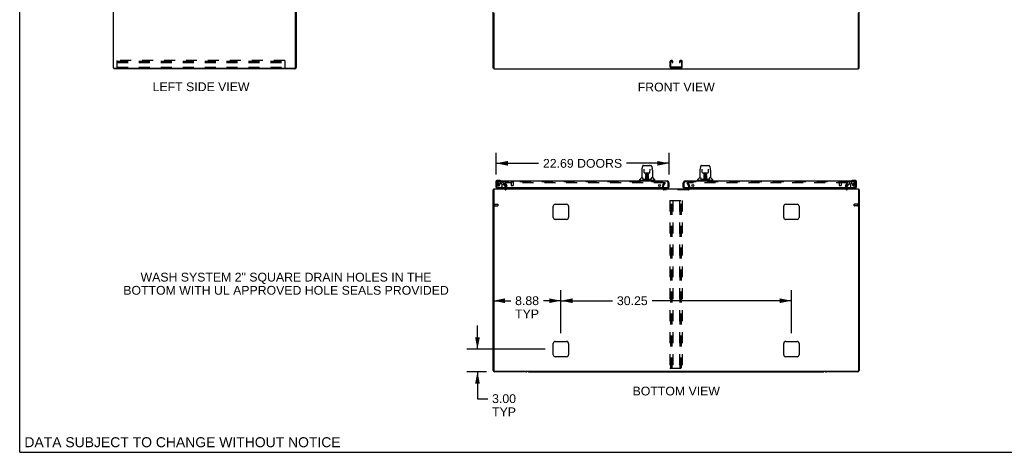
# Model space of a CAD drawing. Header units: inches. Extents: x 0 to 262, y 0 to 169.
# Tile 1 of 33: x 0 to 129, y 0 to 57. Entities that reach past the tile are written whole.
import ezdxf

# ---------------------------------------------------------------- set-up
doc = ezdxf.new("R2010")
doc.units = ezdxf.units.IN
doc.header["$LTSCALE"] = 14.384615
doc.header["$MEASUREMENT"] = 0
doc.linetypes.add('HIDDEN', pattern=[0.2, 0.1, -0.1])
doc.layers.get('0').update_dxf_attribs({"linetype": 'CONTINUOUS'})
for name, color, linetype in [('DEFAULT_2', 8, 'HIDDEN'), ('DIMENSIONS', 7, 'CONTINUOUS'), ('LEFTHAND_DOOR_ASSEMBLY', 7, 'CONTINUOUS'), ('RIGHTHAND_DOOR_ASSEMBLY', 7, 'CONTINUOUS')]:
    doc.layers.add(name, color=color, linetype=linetype)
doc.styles.get("Standard").update_dxf_attribs({"font": 'arial.ttf'})
doc.dimstyles.new('DIMSTYLE_1', dxfattribs={"dimtxt": 1.153846, "dimasz": 1.538462, "dimexe": 0.09, "dimexo": 0.07, "dimgap": 0.0375, "dimtad": 0, "dimtih": 1, "dimtoh": 1, "dimzin": 4, "dimdsep": 46, "dimtxsty": 'Standard', "dimblk": '_FILLED', "dimblk1": '_FILLED', "dimblk2": '_FILLED', "dimcen": 0.09, "dimadec": 3, "dimazin": 1, "dimtfac": 1, "dimtdec": 3, "dimtofl": 0, "dimtmove": 0, "dimatfit": 3, "dimldrblk": '_FILLED', "dimfxl": 0, "dimtolj": 1, "dimtzin": 4, "dimarcsym": 0})

# ---------------------------------------------------------------- blocks, each defined once
blk = doc.blocks.new('_FILLED')
at = {"color": 0, "linetype": 'ByBlock'}
blk.add_solid([(0, 0), (-1, 0.2), (-1, -0.2)], dxfattribs=at)
blk = doc.blocks.new('*D9')
at = {"layer": 'DIMENSIONS', "color": 2, "linetype": 'Continuous'}
for p, q in [((62.53, 36.42), (62.53, 39.27)), ((85.22, 36.42), (85.22, 39.27)), ((62.53, 37.89), (68.11, 37.89)), ((85.22, 37.89), (79.64, 37.89))]:
    blk.add_line(p, q, dxfattribs=at)
at = {"layer": 'DIMENSIONS', "color": 2, "linetype": 'Continuous', "xscale": 1.5384615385, "yscale": 1.5384615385, "zscale": 1.5384615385, "rotation": 180}
blk.add_blockref('_FILLED', (62.53, 37.89), dxfattribs=at)
at = {"layer": 'DIMENSIONS', "color": 2, "linetype": 'Continuous', "xscale": 1.5384615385, "yscale": 1.5384615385, "zscale": 1.5384615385}
blk.add_blockref('_FILLED', (85.22, 37.89), dxfattribs=at)
at = {"layer": 'DIMENSIONS', "color": 2, "linetype": 'Continuous', "insert": (73.87, 38.46), "char_height": 1.1538, "width": 10.3803, "attachment_point": 2, "line_spacing_factor": 0.9}
blk.add_mtext('22.69 DOORS', dxfattribs=at)
blk = doc.blocks.new('*D11')
at = {"layer": 'DIMENSIONS', "color": 2, "linetype": 'Continuous'}
for p, q in [((60.08, 13.53), (60.08, 16.61)), ((68.95, 13.53), (58.69, 13.53)), ((61.27, 10.53), (58.69, 10.53)), ((60.08, 10.53), (60.08, 7.03)), ((60.08, 7.03), (61.42, 7.03))]:
    blk.add_line(p, q, dxfattribs=at)
at = {"layer": 'DIMENSIONS', "color": 2, "linetype": 'Continuous', "xscale": 1.5384615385, "yscale": 1.5384615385, "zscale": 1.5384615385}
for p, rotation in [((60.08, 13.53), 270), ((60.08, 10.53), 90)]:
    blk.add_blockref('_FILLED', p, dxfattribs=dict(at, rotation=rotation))
at = {"layer": 'DIMENSIONS', "color": 2, "linetype": 'Continuous', "insert": (62, 7.61), "char_height": 1.154, "width": 3.1355, "attachment_point": 1, "line_spacing_factor": 0.9}
blk.add_mtext('3.00\\PTYP', dxfattribs=at)
blk = doc.blocks.new('*D12')
at = {"layer": 'DIMENSIONS', "color": 2, "linetype": 'Continuous'}
for p, q in [((71.03, 15.61), (71.03, 21.26)), ((62.15, 19.87), (64.45, 19.87)), ((71.03, 19.87), (68.74, 19.87))]:
    blk.add_line(p, q, dxfattribs=at)
at = {"layer": 'DIMENSIONS', "color": 2, "linetype": 'Continuous', "xscale": 1.5384615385, "yscale": 1.5384615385, "zscale": 1.5384615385, "rotation": 180}
blk.add_blockref('_FILLED', (62.15, 19.87), dxfattribs=at)
at = {"layer": 'DIMENSIONS', "color": 2, "linetype": 'Continuous', "xscale": 1.5384615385, "yscale": 1.5384615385, "zscale": 1.5384615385}
blk.add_blockref('_FILLED', (71.03, 19.87), dxfattribs=at)
at = {"layer": 'DIMENSIONS', "color": 2, "linetype": 'Continuous', "insert": (66.59, 20.45), "char_height": 1.154, "width": 3.1355, "attachment_point": 2, "line_spacing_factor": 0.9}
blk.add_mtext('8.88\\PTYP', dxfattribs=at)
blk = doc.blocks.new('*D13')
at = {"layer": 'DIMENSIONS', "color": 2, "linetype": 'Continuous'}
for p, q in [((71.03, 15.61), (71.03, 21.26)), ((101.28, 15.61), (101.28, 21.26)), ((71.03, 19.87), (77.81, 19.87)), ((101.28, 19.87), (82.99, 19.87))]:
    blk.add_line(p, q, dxfattribs=at)
at = {"layer": 'DIMENSIONS', "color": 2, "linetype": 'Continuous', "xscale": 1.5384615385, "yscale": 1.5384615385, "zscale": 1.5384615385, "rotation": 180}
blk.add_blockref('_FILLED', (71.03, 19.87), dxfattribs=at)
at = {"layer": 'DIMENSIONS', "color": 2, "linetype": 'Continuous', "xscale": 1.5384615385, "yscale": 1.5384615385, "zscale": 1.5384615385}
blk.add_blockref('_FILLED', (101.28, 19.87), dxfattribs=at)
at = {"layer": 'DIMENSIONS', "color": 2, "linetype": 'Continuous', "insert": (80.4, 20.45), "char_height": 1.154, "width": 4.032, "attachment_point": 2, "line_spacing_factor": 0.9}
blk.add_mtext('30.25', dxfattribs=at)

msp = doc.modelspace()

# ---------------------------------------------------------------- linework, layer by layer
at = {"color": 7, "linetype": 'Continuous'}
for p, q in [((0, 0), (0, 169.231)), ((12.351, 50.377), (12.351, 50.273)), ((62.207, 50.377), (62.155, 50.377)), ((110.103, 50.377), (110.155, 50.377)), ((66.844, 10.53), (105.466, 10.53)), ((0, 0), (261.538, 0))]:
    msp.add_line(p, q, dxfattribs=at)
at = {"color": 3, "linetype": 'Continuous'}
for p, q in [((12.299, 50.377), (12.299, 122.169)), ((62.155, 50.377), (62.155, 122.169)), ((110.155, 50.377), (110.155, 122.169)), ((36.195, 50.467), (36.195, 57.691)), ((36.299, 57.69), (36.299, 50.462)), ((62.207, 57.63), (62.207, 50.273)), ((110.103, 50.273), (110.103, 57.63)), ((12.299, 50.377), (36.105, 50.377)), ((36.11, 50.273), (12.351, 50.273)), ((62.207, 50.273), (110.103, 50.273)), ((63.711, 35.098), (63.796, 34.951)), ((63.801, 34.853), (63.801, 34.934)), ((108.509, 34.934), (108.509, 34.853)), ((108.513, 34.951), (108.598, 35.098)), ((62.155, 10.719), (62.155, 34.426)), ((62.207, 34.53), (62.207, 10.642)), ((62.207, 34.53), (110.103, 34.53)), ((63.801, 34.615), (63.801, 34.734)), ((84.509, 34.582), (84.509, 34.734)), ((87.801, 34.582), (87.801, 34.734)), ((108.509, 34.734), (108.509, 34.615)), ((110.103, 34.53), (110.103, 10.642)), ((110.155, 34.426), (110.155, 10.719)), ((70.28, 32.53), (71.78, 32.53)), ((100.53, 32.53), (102.03, 32.53)), ((70.03, 30.78), (70.03, 32.28)), ((72.03, 32.28), (72.03, 30.78)), ((100.28, 30.78), (100.28, 32.28)), ((102.28, 32.28), (102.28, 30.78)), ((71.78, 30.53), (70.28, 30.53)), ((102.03, 30.53), (100.53, 30.53)), ((70.03, 12.78), (70.03, 14.28)), ((70.28, 14.53), (71.78, 14.53)), ((72.03, 14.28), (72.03, 12.78)), ((100.28, 12.78), (100.28, 14.28)), ((100.53, 14.53), (102.03, 14.53)), ((102.28, 14.28), (102.28, 12.78)), ((71.78, 12.53), (70.28, 12.53)), ((102.03, 12.53), (100.53, 12.53)), ((110.043, 10.582), (62.267, 10.582)), ((66.466, 10.53), (62.344, 10.53)), ((109.966, 10.53), (105.844, 10.53))]:
    msp.add_line(p, q, dxfattribs=at)
for points in [[(62.172, 34.443), (62.169, 34.441), (62.166, 34.44), (62.164, 34.439), (62.162, 34.437), (62.16, 34.435), (62.158, 34.434), (62.157, 34.432), (62.156, 34.43), (62.155, 34.429), (62.155, 34.427), (62.155, 34.426)], [(62.195, 34.458), (62.194, 34.456), (62.192, 34.454), (62.189, 34.452), (62.187, 34.451), (62.184, 34.449), (62.181, 34.447), (62.178, 34.446), (62.172, 34.443)], [(110.114, 34.458), (110.116, 34.456), (110.118, 34.454), (110.12, 34.452), (110.123, 34.451), (110.126, 34.449), (110.129, 34.447), (110.132, 34.446)], [(110.132, 34.446), (110.138, 34.443), (110.141, 34.441), (110.143, 34.44), (110.146, 34.439), (110.148, 34.437), (110.15, 34.435), (110.152, 34.434), (110.153, 34.432), (110.154, 34.43), (110.154, 34.429), (110.155, 34.427), (110.155, 34.426)]]:
    msp.add_lwpolyline(points, dxfattribs=at)
for centre, radius, start, end in [((36.105, 50.467), 0.09, 270, 360), ((36.11, 50.462), 0.189, 270, 360), ((63.768, 34.934), 0.033, 0, 30), ((108.542, 34.934), 0.033, 150, 180), ((62.344, 34.341), 0.189, 136.4873, 141.71938), ((63.716, 34.615), 0.085, 270, 360), ((84.559, 34.58), 0.05, 189.97403, 260.02597), ((87.751, 34.58), 0.05, 279.97403, 350.02597), ((108.594, 34.615), 0.085, 180, 270), ((109.966, 34.341), 0.189, 38.28062, 43.5127), ((70.28, 32.28), 0.25, 90, 180), ((71.78, 32.28), 0.25, 0, 90), ((100.53, 32.28), 0.25, 90, 180), ((102.03, 32.28), 0.25, 0, 90), ((70.28, 30.78), 0.25, 180, 270), ((71.78, 30.78), 0.25, 270, 360), ((100.53, 30.78), 0.25, 180, 270), ((102.03, 30.78), 0.25, 270, 360), ((70.28, 14.28), 0.25, 90, 180), ((71.78, 14.28), 0.25, 0, 90), ((100.53, 14.28), 0.25, 90, 180), ((102.03, 14.28), 0.25, 0, 90), ((70.28, 12.78), 0.25, 180, 270), ((71.78, 12.78), 0.25, 270, 360), ((100.53, 12.78), 0.25, 180, 270), ((102.03, 12.78), 0.25, 270, 360), ((62.344, 10.719), 0.189, 180, 270), ((62.267, 10.642), 0.06, 180, 270), ((66.466, 10.719), 0.189, 270, 313.51297), ((105.844, 10.719), 0.189, 226.48703, 270), ((109.966, 10.719), 0.189, 270, 360), ((110.043, 10.642), 0.06, 270, 360)]:
    msp.add_arc(centre, radius, start, end, dxfattribs=at)
at = {"color": 7, "linetype": 'Continuous'}
for centre, radius, start, end in [((36.11, 50.462), 0.085, 270, 360), ((84.559, 34.58), 0.05, 180, 189.97403), ((84.559, 34.58), 0.05, 260.02597, 270), ((87.751, 34.58), 0.05, 270, 279.97403), ((87.751, 34.58), 0.05, 350.02597, 360), ((66.844, 10.719), 0.189, 226.5797, 270), ((105.466, 10.719), 0.189, 270, 313.4203)]:
    msp.add_arc(centre, radius, start, end, dxfattribs=at)
at = {"layer": 'DEFAULT_2', "color": 8, "linetype": 'HIDDEN'}
for p, q in [((34.778, 51.377), (12.778, 51.377)), ((12.778, 50.377), (12.778, 51.377)), ((12.778, 51.273), (34.778, 51.273)), ((12.778, 51.273), (34.778, 51.273)), ((12.778, 51.096), (34.778, 51.096)), ((12.778, 50.481), (34.778, 50.481)), ((34.778, 51.377), (34.778, 50.377)), ((85.342, 51.197), (85.342, 50.557)), ((85.446, 50.571), (85.446, 51.183)), ((85.537, 51.377), (85.522, 51.377)), ((86.773, 50.481), (85.536, 50.481)), ((85.613, 51.183), (85.613, 51.096)), ((85.613, 51.096), (85.717, 51.096)), ((85.717, 51.096), (85.717, 51.197)), ((86.592, 51.197), (86.592, 51.096)), ((86.592, 51.096), (86.696, 51.096)), ((86.696, 51.096), (86.696, 51.183)), ((86.787, 51.377), (86.772, 51.377)), ((86.863, 51.183), (86.863, 50.571)), ((86.967, 50.557), (86.967, 51.197)), ((85.522, 50.377), (86.787, 50.377)), ((63.6, 35.291), (63.69, 35.343)), ((63.711, 35.098), (63.6, 35.291)), ((63.69, 35.343), (63.886, 35.003)), ((63.704, 35.318), (63.886, 35.003)), ((84.686, 35.343), (63.722, 35.343)), ((63.905, 34.934), (63.905, 34.615)), ((84.405, 34.58), (84.405, 34.934)), ((84.423, 35.003), (84.619, 35.343)), ((84.509, 34.734), (84.509, 34.934)), ((84.509, 34.734), (84.509, 34.934)), ((84.513, 34.951), (84.709, 35.291)), ((84.619, 35.343), (84.709, 35.291)), ((84.701, 35.33), (84.701, 35.278)), ((87.69, 35.343), (87.6, 35.291)), ((87.796, 34.951), (87.6, 35.291)), ((87.608, 35.33), (87.608, 35.278)), ((108.587, 35.343), (87.623, 35.343)), ((87.886, 35.003), (87.69, 35.343)), ((87.801, 34.734), (87.801, 34.934)), ((87.801, 34.934), (87.801, 34.734)), ((87.905, 34.934), (87.905, 34.58)), ((108.405, 34.615), (108.405, 34.934)), ((108.423, 35.003), (108.619, 35.343)), ((108.605, 35.318), (108.423, 35.003)), ((108.598, 35.098), (108.709, 35.291)), ((108.709, 35.291), (108.619, 35.343)), ((63.801, 34.734), (63.801, 34.853)), ((84.509, 34.58), (84.509, 34.582)), ((87.751, 34.426), (84.559, 34.426)), ((87.801, 34.582), (87.801, 34.58)), ((108.509, 34.853), (108.509, 34.734)), ((62.259, 32.568), (62.259, 32.284)), ((62.302, 32.568), (62.302, 32.284)), ((62.302, 32.55), (62.749, 32.55)), ((62.759, 32.54), (62.759, 32.312)), ((85.342, 33.009), (85.342, 11.009)), ((85.342, 33.009), (86.967, 33.009)), ((85.446, 11.009), (85.446, 33.009)), ((85.613, 11.009), (85.613, 33.009)), ((85.717, 33.009), (85.717, 11.009)), ((86.592, 33.009), (86.592, 11.009)), ((86.696, 11.009), (86.696, 33.009)), ((86.863, 11.009), (86.863, 33.009)), ((86.967, 33.009), (86.967, 11.009)), ((109.54, 32.312), (109.54, 32.54)), ((109.997, 32.55), (109.55, 32.55)), ((109.997, 32.284), (109.997, 32.568)), ((110.04, 32.284), (110.04, 32.568)), ((62.302, 32.302), (62.749, 32.302)), ((109.997, 32.302), (109.55, 32.302)), ((85.342, 11.009), (86.967, 11.009))]:
    msp.add_line(p, q, dxfattribs=at)
for points in [[(63.722, 35.343), (63.72, 35.343), (63.718, 35.342), (63.716, 35.342), (63.714, 35.341), (63.713, 35.34), (63.711, 35.339), (63.709, 35.338), (63.708, 35.337), (63.707, 35.336), (63.705, 35.334), (63.704, 35.333), (63.704, 35.331), (63.703, 35.33), (63.703, 35.328), (63.702, 35.326), (63.702, 35.325)], [(63.702, 35.325), (63.702, 35.324), (63.703, 35.323), (63.703, 35.321), (63.704, 35.319), (63.704, 35.318)], [(84.699, 35.336), (84.698, 35.338), (84.697, 35.339), (84.696, 35.34), (84.694, 35.341), (84.693, 35.341), (84.691, 35.342), (84.69, 35.342), (84.688, 35.343), (84.686, 35.343)], [(84.699, 35.336), (84.7, 35.335), (84.701, 35.334), (84.701, 35.332), (84.701, 35.331), (84.701, 35.33)], [(84.701, 35.33), (84.701, 35.329), (84.701, 35.328), (84.701, 35.327), (84.7, 35.325), (84.7, 35.324)], [(87.623, 35.343), (87.622, 35.343), (87.62, 35.342), (87.618, 35.342), (87.617, 35.341), (87.615, 35.341), (87.614, 35.34), (87.613, 35.339), (87.612, 35.338), (87.611, 35.336), (87.61, 35.335), (87.609, 35.334), (87.609, 35.332), (87.608, 35.331), (87.608, 35.33)], [(87.608, 35.33), (87.608, 35.329), (87.608, 35.328), (87.609, 35.327), (87.609, 35.325), (87.61, 35.324)], [(108.605, 35.333), (108.604, 35.334), (108.603, 35.336), (108.602, 35.337), (108.6, 35.338), (108.599, 35.339), (108.597, 35.34), (108.595, 35.341), (108.593, 35.342), (108.591, 35.342), (108.589, 35.343), (108.587, 35.343)], [(108.605, 35.333), (108.606, 35.331), (108.607, 35.33), (108.607, 35.328), (108.607, 35.326), (108.607, 35.325)], [(108.607, 35.325), (108.607, 35.324), (108.607, 35.323), (108.607, 35.321), (108.606, 35.319), (108.605, 35.318)]]:
    msp.add_lwpolyline(points, dxfattribs=at)
for centre, radius, start, end in [((85.522, 51.197), 0.18, 90, 180), ((85.522, 50.557), 0.18, 180, 270), ((85.536, 51.183), 0.09, 90, 180), ((85.536, 50.571), 0.09, 180, 270), ((85.523, 51.183), 0.09, 0, 81.78079), ((85.537, 51.197), 0.18, 0, 90), ((86.772, 51.197), 0.18, 90, 180), ((86.786, 51.183), 0.09, 90, 180), ((86.773, 50.571), 0.09, 270, 360), ((86.773, 51.183), 0.09, 0, 81.78079), ((86.787, 51.197), 0.18, 0, 90), ((86.787, 50.557), 0.18, 270, 360), ((63.768, 34.934), 0.137, 0, 30), ((84.542, 34.934), 0.137, 150, 180), ((84.542, 34.934), 0.033, 150, 180), ((87.768, 34.934), 0.033, 0, 30), ((87.768, 34.934), 0.137, 0, 30), ((108.542, 34.934), 0.137, 150, 180), ((63.716, 34.615), 0.189, 270, 360), ((84.559, 34.58), 0.154, 180, 270), ((87.751, 34.58), 0.154, 270, 360), ((108.594, 34.615), 0.189, 180, 270), ((62.28, 32.568), 0.0215, 0, 180), ((62.749, 32.54), 0.01, 0, 90), ((62.749, 32.312), 0.01, 270, 360), ((109.55, 32.54), 0.01, 90, 180), ((109.55, 32.312), 0.01, 180, 270), ((110.019, 32.568), 0.0215, 360, 180), ((62.28, 32.284), 0.0215, 180, 360), ((110.019, 32.284), 0.0215, 180, 0)]:
    msp.add_arc(centre, radius, start, end, dxfattribs=at)
at = {"layer": 'LEFTHAND_DOOR_ASSEMBLY', "color": 7, "linetype": 'Continuous'}
for p, q in [((81.858, 37.604), (82.827, 37.604)), ((82.049, 37.611), (82.636, 37.611)), ((81.653, 37), (81.653, 36.037)), ((81.653, 37), (81.653, 37)), ((81.734, 37.449), (81.668, 37.144)), ((81.954, 37.139), (81.955, 37.136)), ((81.955, 37.136), (81.955, 37.131)), ((81.955, 37.131), (81.955, 37.125)), ((81.955, 37.125), (81.955, 37.115)), ((81.962, 36.697), (81.955, 37.115)), ((82.043, 36.62), (82.103, 36.62)), ((82.144, 36.62), (82.541, 36.62)), ((82.192, 36.451), (82.192, 36.48)), ((82.192, 36.417), (82.192, 36.451)), ((82.192, 36.38), (82.192, 36.417)), ((82.192, 36.341), (82.192, 36.38)), ((82.199, 36.266), (82.2, 36.341)), ((82.2, 36.266), (82.199, 36.246)), ((82.199, 36.246), (82.199, 36.238)), ((82.199, 36.238), (82.201, 36.238)), ((82.203, 36.62), (82.2, 36.266)), ((82.2, 36.486), (82.2, 36.455)), ((82.2, 36.455), (82.2, 36.419)), ((82.2, 36.419), (82.2, 36.381)), ((82.2, 36.381), (82.2, 36.341)), ((82.216, 36.382), (82.201, 36.382)), ((82.201, 36.377), (82.215, 36.377)), ((82.201, 36.238), (82.201, 36.161)), ((82.205, 35.761), (82.22, 36.62)), ((82.228, 36.62), (82.228, 36.616)), ((82.228, 36.616), (82.228, 36.567)), ((82.342, 36.62), (82.342, 35.749)), ((82.457, 36.567), (82.456, 36.62)), ((82.48, 35.761), (82.465, 36.62)), ((82.484, 36.382), (82.469, 36.382)), ((82.469, 36.377), (82.484, 36.377)), ((82.485, 36.266), (82.482, 36.62)), ((82.483, 36.238), (82.484, 36.161)), ((82.485, 36.401), (82.484, 36.438)), ((82.485, 36.361), (82.485, 36.401)), ((82.486, 36.266), (82.485, 36.361)), ((82.485, 36.246), (82.485, 36.266)), ((82.485, 36.238), (82.485, 36.246)), ((82.486, 36.247), (82.486, 36.256)), ((82.486, 36.219), (82.486, 36.247)), ((82.492, 36.48), (82.492, 36.451)), ((82.492, 36.451), (82.492, 36.417)), ((82.492, 36.417), (82.493, 36.38)), ((82.493, 36.38), (82.493, 36.341)), ((82.582, 36.62), (82.642, 36.62)), ((82.722, 36.697), (82.73, 37.12)), ((82.73, 37.129), (82.73, 37.134)), ((82.73, 37.12), (82.73, 37.129)), ((82.951, 37.449), (83.016, 37.144)), ((83.031, 37), (83.031, 36.037)), ((62.47, 35.385), (62.47, 35.129)), ((62.47, 35.129), (62.473, 35.091)), ((62.53, 35.385), (62.53, 35.342)), ((62.989, 35.648), (62.733, 35.648)), ((62.776, 35.588), (62.733, 35.588)), ((63.027, 35.645), (62.989, 35.648)), ((63.649, 34.961), (63.73, 34.88)), ((81.338, 35.635), (81.338, 35.69)), ((83.338, 35.627), (81.346, 35.627)), ((81.645, 36.012), (81.35, 35.718)), ((81.397, 35.627), (81.397, 35.588)), ((81.722, 36.029), (81.661, 36.029)), ((81.666, 36.021), (81.727, 36.021)), ((81.724, 36.026), (81.725, 36.025)), ((82.19, 35.753), (81.857, 35.753)), ((81.878, 35.746), (82.807, 35.746)), ((82.188, 35.773), (82.191, 36.095)), ((82.191, 35.754), (82.19, 35.753)), ((82.191, 36.095), (82.191, 36.145)), ((82.198, 36.068), (82.191, 36.068)), ((82.192, 35.75), (82.191, 35.75)), ((82.194, 35.755), (82.194, 35.753)), ((82.195, 35.773), (82.198, 36.068)), ((82.198, 35.785), (82.199, 35.814)), ((82.198, 35.785), (82.199, 35.761)), ((82.198, 35.775), (82.198, 35.785)), ((82.198, 35.768), (82.198, 35.775)), ((82.198, 35.766), (82.198, 35.768)), ((82.198, 35.765), (82.198, 35.766)), ((82.198, 35.764), (82.198, 35.765)), ((82.198, 35.763), (82.198, 35.764)), ((82.199, 35.814), (82.201, 35.906)), ((82.2, 36.154), (82.201, 36.161)), ((82.201, 36.142), (82.2, 36.154)), ((82.203, 36.154), (82.2, 36.154)), ((82.2, 36.151), (82.209, 36.151)), ((82.201, 36.161), (82.201, 36.161)), ((82.201, 35.906), (82.201, 36.141)), ((82.204, 35.75), (82.208, 35.747)), ((82.215, 35.828), (82.206, 35.828)), ((82.208, 35.753), (82.207, 35.753)), ((82.215, 35.828), (82.213, 35.752)), ((82.213, 35.752), (82.342, 35.749)), ((82.471, 35.752), (82.342, 35.749)), ((82.471, 35.752), (82.47, 35.828)), ((82.479, 35.828), (82.47, 35.828)), ((82.476, 36.151), (82.484, 36.151)), ((82.478, 35.753), (82.476, 35.753)), ((82.484, 36.154), (82.482, 36.154)), ((82.484, 36.161), (82.484, 36.159)), ((82.484, 36.159), (82.484, 36.147)), ((82.484, 36.147), (82.484, 36.144)), ((82.484, 36.144), (82.484, 36.143)), ((82.484, 35.906), (82.484, 36.141)), ((82.484, 35.906), (82.486, 35.814)), ((82.486, 35.814), (82.486, 35.787)), ((82.486, 35.787), (82.487, 35.774)), ((82.486, 35.761), (82.486, 35.785)), ((82.486, 35.761), (82.486, 35.759)), ((82.487, 35.774), (82.487, 35.772)), ((82.487, 35.772), (82.487, 35.769)), ((82.487, 35.769), (82.487, 35.767)), ((82.487, 35.767), (82.487, 35.765)), ((82.487, 35.765), (82.487, 35.764)), ((82.487, 35.764), (82.487, 35.763)), ((82.487, 35.763), (82.487, 35.763)), ((82.49, 35.753), (82.49, 35.755)), ((82.49, 35.755), (82.491, 35.755)), ((82.492, 35.748), (82.493, 35.75)), ((82.494, 36.095), (82.496, 35.773)), ((82.828, 35.753), (82.495, 35.753)), ((82.955, 36.018), (82.959, 36.025)), ((82.957, 36.021), (83.019, 36.021)), ((82.959, 36.025), (82.959, 36.025)), ((82.963, 36.029), (82.963, 36.029)), ((83.023, 36.029), (82.963, 36.029)), ((83.04, 36.012), (83.335, 35.718)), ((83.287, 35.627), (83.287, 35.588)), ((83.346, 35.635), (83.346, 35.69)), ((62.55, 34.734), (62.53, 34.734)), ((63.21, 34.707), (62.972, 34.569)), ((62.972, 34.53), (62.972, 34.569)), ((63.759, 34.734), (63.759, 34.687)), ((85.197, 34.734), (85.217, 34.734))]:
    msp.add_line(p, q, dxfattribs=at)
at = {"layer": 'LEFTHAND_DOOR_ASSEMBLY', "color": 3, "linetype": 'Continuous'}
for p, q in [((62.53, 34.734), (62.53, 35.342)), ((62.776, 35.588), (84.971, 35.588)), ((85.217, 35.342), (85.217, 34.734)), ((62.55, 34.734), (85.197, 34.734))]:
    msp.add_line(p, q, dxfattribs=at)
at = {"layer": 'LEFTHAND_DOOR_ASSEMBLY', "color": 8, "linetype": 'HIDDEN'}
for p, q in [((62.634, 34.734), (62.634, 35.342)), ((62.81, 35.43), (62.708, 35.285)), ((62.776, 35.484), (84.971, 35.484)), ((62.874, 35.463), (63.326, 35.463)), ((63.031, 35.173), (63.031, 35.184)), ((63.162, 35.271), (63.129, 35.271)), ((63.26, 35.173), (63.26, 34.794)), ((63.452, 35.337), (63.326, 35.463)), ((63.452, 35.337), (63.452, 35.158)), ((63.51, 35.1), (63.649, 34.961)), ((64.492, 35.441), (64.776, 35.441)), ((64.51, 35.441), (64.51, 34.994)), ((64.52, 34.984), (64.748, 34.984)), ((64.758, 35.441), (64.758, 34.994)), ((85.113, 34.734), (85.113, 35.342)), ((63.602, 34.53), (62.972, 34.53)), ((63.759, 34.81), (63.759, 34.734))]:
    msp.add_line(p, q, dxfattribs=at)
at = {"layer": 'LEFTHAND_DOOR_ASSEMBLY', "color": 7, "linetype": 'Continuous'}
for points in [[(81.858, 37.604), (81.854, 37.604), (81.841, 37.602), (81.828, 37.599), (81.816, 37.594), (81.804, 37.587), (81.794, 37.579), (81.785, 37.57), (81.777, 37.56), (81.77, 37.55), (81.763, 37.539), (81.757, 37.526), (81.751, 37.513), (81.746, 37.498), (81.741, 37.481), (81.736, 37.462), (81.734, 37.449)], [(82.951, 37.449), (82.948, 37.462), (82.943, 37.481), (82.938, 37.498), (82.933, 37.513), (82.927, 37.527), (82.921, 37.539), (82.915, 37.55), (82.908, 37.561), (82.899, 37.571), (82.89, 37.58), (82.88, 37.587), (82.868, 37.594), (82.856, 37.599), (82.843, 37.602), (82.83, 37.604), (82.827, 37.604)], [(81.668, 37.144), (81.663, 37.113), (81.657, 37.074), (81.654, 37.034), (81.653, 37)], [(81.954, 37.143), (81.954, 37.143), (81.954, 37.143), (81.954, 37.143), (81.954, 37.142), (81.954, 37.141), (81.954, 37.139)], [(81.962, 36.697), (81.963, 36.691), (81.965, 36.68), (81.968, 36.669), (81.973, 36.659), (81.979, 36.65), (81.987, 36.641), (81.996, 36.634), (82.005, 36.628), (82.015, 36.624), (82.026, 36.621), (82.037, 36.62), (82.041, 36.62)], [(82.103, 36.62), (82.112, 36.62), (82.123, 36.62), (82.135, 36.62), (82.144, 36.62)], [(82.191, 36.145), (82.191, 36.17), (82.192, 36.192), (82.192, 36.214), (82.192, 36.233), (82.192, 36.25)], [(82.2, 36.486), (82.2, 36.484), (82.199, 36.483), (82.198, 36.482), (82.196, 36.481), (82.195, 36.481), (82.192, 36.48)], [(82.199, 36.246), (82.2, 36.245), (82.201, 36.242), (82.201, 36.238)], [(82.483, 36.238), (82.484, 36.241), (82.485, 36.245)], [(82.484, 36.438), (82.484, 36.471), (82.484, 36.486)], [(82.486, 36.122), (82.486, 36.148), (82.486, 36.173), (82.486, 36.197), (82.486, 36.219)], [(82.493, 36.25), (82.493, 36.233), (82.493, 36.214), (82.493, 36.192), (82.493, 36.17), (82.493, 36.145), (82.494, 36.095)], [(82.541, 36.62), (82.55, 36.62), (82.561, 36.62), (82.573, 36.62), (82.581, 36.62)], [(82.643, 36.62), (82.649, 36.62), (82.66, 36.621), (82.671, 36.625), (82.681, 36.629), (82.69, 36.635), (82.699, 36.642), (82.706, 36.651), (82.712, 36.66), (82.717, 36.671), (82.72, 36.681), (82.722, 36.692), (82.722, 36.697)], [(82.73, 37.134), (82.73, 37.138), (82.73, 37.14), (82.73, 37.141), (82.73, 37.142), (82.73, 37.143), (82.73, 37.143)], [(83.031, 37), (83.03, 37.034), (83.027, 37.074), (83.022, 37.114), (83.016, 37.144)], [(81.721, 36.029), (81.721, 36.029), (81.721, 36.029), (81.722, 36.029)], [(81.722, 36.029), (81.722, 36.029), (81.723, 36.028), (81.724, 36.027), (81.724, 36.026)], [(81.724, 36.026), (81.724, 36.027), (81.723, 36.028), (81.723, 36.028), (81.723, 36.029), (81.723, 36.029)], [(81.731, 36.021), (81.729, 36.022), (81.727, 36.023), (81.726, 36.025), (81.725, 36.026), (81.724, 36.026)], [(81.725, 36.025), (81.729, 36.018), (81.743, 35.99), (81.758, 35.954), (81.773, 35.912), (81.789, 35.864), (81.804, 35.817)], [(81.804, 35.817), (81.807, 35.808), (81.811, 35.796), (81.816, 35.785), (81.821, 35.777), (81.827, 35.769)], [(81.827, 35.769), (81.832, 35.763), (81.839, 35.758), (81.846, 35.755), (81.854, 35.754), (81.856, 35.753)], [(82.191, 35.75), (82.19, 35.75), (82.19, 35.75), (82.189, 35.75), (82.189, 35.75), (82.188, 35.749), (82.187, 35.748)], [(82.188, 35.753), (82.19, 35.754), (82.191, 35.754), (82.193, 35.756), (82.194, 35.757), (82.195, 35.759), (82.195, 35.761)], [(82.197, 35.761), (82.197, 35.759), (82.196, 35.757), (82.195, 35.756), (82.194, 35.755), (82.192, 35.754), (82.191, 35.754)], [(82.191, 35.754), (82.192, 35.754), (82.193, 35.754), (82.194, 35.755)], [(82.194, 35.755), (82.195, 35.756), (82.196, 35.757), (82.197, 35.758), (82.197, 35.759), (82.197, 35.759), (82.197, 35.76), (82.197, 35.76), (82.197, 35.76), (82.197, 35.761), (82.197, 35.761), (82.197, 35.761), (82.198, 35.761), (82.198, 35.762), (82.198, 35.762), (82.198, 35.762), (82.198, 35.763), (82.198, 35.763)], [(82.195, 35.754), (82.196, 35.756), (82.198, 35.757)], [(82.197, 35.757), (82.198, 35.757), (82.198, 35.755), (82.2, 35.754), (82.201, 35.753), (82.203, 35.751), (82.204, 35.75)], [(82.198, 35.757), (82.198, 35.759), (82.199, 35.761)], [(82.204, 35.754), (82.203, 35.754), (82.202, 35.755), (82.201, 35.755), (82.2, 35.756), (82.199, 35.757), (82.199, 35.758), (82.198, 35.759), (82.198, 35.759)], [(82.207, 35.753), (82.207, 35.753), (82.206, 35.754), (82.205, 35.754), (82.204, 35.754)], [(82.208, 35.747), (82.209, 35.746), (82.209, 35.746)], [(82.475, 35.746), (82.476, 35.746), (82.477, 35.747), (82.481, 35.75)], [(82.48, 35.754), (82.479, 35.754), (82.478, 35.753)], [(82.486, 35.759), (82.486, 35.758), (82.485, 35.757), (82.485, 35.756), (82.484, 35.755), (82.483, 35.755), (82.481, 35.754), (82.48, 35.754)], [(82.481, 35.75), (82.482, 35.751), (82.483, 35.752), (82.484, 35.753), (82.485, 35.754), (82.486, 35.755), (82.487, 35.756), (82.487, 35.757), (82.487, 35.757)], [(82.484, 36.143), (82.484, 36.143), (82.484, 36.142), (82.484, 36.142)], [(82.489, 35.773), (82.486, 36.096), (82.486, 36.122)], [(82.486, 35.759), (82.487, 35.757), (82.488, 35.756), (82.49, 35.754), (82.49, 35.754)], [(82.487, 35.763), (82.487, 35.762), (82.487, 35.762), (82.487, 35.762), (82.487, 35.761), (82.487, 35.761), (82.487, 35.761), (82.487, 35.761), (82.487, 35.76), (82.487, 35.76), (82.487, 35.76), (82.488, 35.759), (82.488, 35.758), (82.488, 35.757), (82.489, 35.756), (82.49, 35.755)], [(82.489, 35.761), (82.489, 35.759), (82.49, 35.757), (82.491, 35.756), (82.493, 35.755), (82.495, 35.754), (82.497, 35.753)], [(82.491, 35.755), (82.492, 35.754), (82.493, 35.754)], [(82.492, 35.748), (82.492, 35.747), (82.492, 35.747), (82.492, 35.747), (82.493, 35.747), (82.493, 35.747), (82.493, 35.747), (82.494, 35.747), (82.495, 35.747), (82.495, 35.747), (82.496, 35.748), (82.497, 35.748), (82.497, 35.748)], [(82.493, 35.754), (82.495, 35.753), (82.495, 35.753)], [(82.828, 35.753), (82.83, 35.754), (82.838, 35.755), (82.845, 35.758), (82.852, 35.763), (82.858, 35.769)], [(82.858, 35.769), (82.863, 35.776), (82.868, 35.785), (82.873, 35.795), (82.878, 35.808), (82.881, 35.817)], [(82.881, 35.817), (82.895, 35.863), (82.911, 35.91), (82.926, 35.953), (82.941, 35.989), (82.955, 36.018)], [(82.96, 36.026), (82.959, 36.026), (82.958, 36.025), (82.957, 36.024), (82.956, 36.022), (82.954, 36.021)], [(82.959, 36.025), (82.96, 36.026), (82.96, 36.026)], [(82.96, 36.026), (82.961, 36.027), (82.962, 36.028), (82.962, 36.029), (82.963, 36.029)], [(82.961, 36.029), (82.962, 36.029), (82.962, 36.028), (82.961, 36.028), (82.961, 36.027), (82.96, 36.026)]]:
    msp.add_lwpolyline(points, dxfattribs=at)
at = {"layer": 'LEFTHAND_DOOR_ASSEMBLY', "color": 8, "linetype": 'HIDDEN'}
msp.add_circle((62.834, 35.121), 0.12, dxfattribs=at)
at = {"layer": 'LEFTHAND_DOOR_ASSEMBLY', "color": 3, "linetype": 'Continuous'}
for centre in [(63.78, 34.984), (83.967, 34.984)]:
    msp.add_circle(centre, 0.133, dxfattribs=at)
at = {"layer": 'LEFTHAND_DOOR_ASSEMBLY', "color": 7, "linetype": 'Continuous'}
for centre, radius, start, end in [((82.049, 37.591), 0.0197, 90, 139.78214), ((82.636, 37.591), 0.0197, 40.21786, 90), ((62.733, 35.385), 0.263, 90, 180), ((62.72, 35.129), 0.25, 180, 210.88989), ((62.518, 35.008), 0.015, 210.88989, 263.62041), ((62.515, 35.008), 0.015, 276.37959, 360), ((62.733, 35.385), 0.203, 90, 180), ((62.989, 35.398), 0.25, 59.11011, 90), ((63.11, 35.603), 0.015, 270, 353.62041), ((63.11, 35.6), 0.015, 6.37959, 59.11011), ((81.378, 35.69), 0.0394, 135, 180), ((81.346, 35.635), 0.00787, 180, 270), ((81.666, 35.992), 0.0295, 90, 135), ((81.661, 36.037), 0.00787, 180, 270), ((82.202, 35.753), 0.00787, 182, 258.86947), ((82.203, 36.145), 0.00886, 359, 89), ((82.214, 35.761), 0.00886, 179.00263, 269), ((82.471, 35.761), 0.00886, 271, 1), ((82.482, 36.145), 0.00886, 91, 181), ((82.482, 35.753), 0.00787, 281.13294, 358), ((83.019, 35.992), 0.0295, 45, 90), ((83.023, 36.037), 0.00787, 270, 360), ((83.307, 35.69), 0.0394, 0, 45), ((83.338, 35.635), 0.00787, 270, 360), ((63.16, 34.794), 0.1, 300.09201, 323.45319), ((63.602, 34.687), 0.157, 270, 360), ((63.659, 34.81), 0.1, 27.02681, 45)]:
    msp.add_arc(centre, radius, start, end, dxfattribs=at)
at = {"layer": 'LEFTHAND_DOOR_ASSEMBLY', "color": 3, "linetype": 'Continuous'}
for centre, start, end in [((62.776, 35.342), 90, 180), ((84.971, 35.342), 0, 90)]:
    msp.add_arc(centre, 0.246, start, end, dxfattribs=at)
at = {"layer": 'LEFTHAND_DOOR_ASSEMBLY', "color": 8, "linetype": 'HIDDEN'}
for centre, radius, start, end in [((62.776, 35.342), 0.142, 90, 180), ((62.834, 35.121), 0.187, 163.15611, 342.15176), ((63.024, 35.064), 0.386, 144.9, 163.15611), ((62.874, 35.384), 0.079, 90, 144.9), ((62.638, 35.184), 0.393, 342.07023, 358.34014), ((63.129, 35.173), 0.098, 90, 180), ((63.162, 35.173), 0.098, 0, 90), ((63.491, 35.158), 0.039, 180, 248.39038), ((63.44, 35.029), 0.1, 45, 68.39038), ((64.492, 35.463), 0.0215, 90, 270), ((64.52, 34.994), 0.01, 180, 270), ((64.748, 34.994), 0.01, 270, 360), ((64.776, 35.463), 0.0215, 270, 90), ((84.971, 35.342), 0.142, 0, 90), ((63.16, 34.794), 0.1, 323.45319, 360), ((63.659, 34.81), 0.1, 0, 27.02681)]:
    msp.add_arc(centre, radius, start, end, dxfattribs=at)
at = {"layer": 'RIGHTHAND_DOOR_ASSEMBLY', "color": 7, "linetype": 'Continuous'}
for p, q in [((89.483, 37.604), (90.452, 37.604)), ((89.674, 37.611), (90.261, 37.611)), ((89.278, 37), (89.278, 36.037)), ((89.278, 37), (89.278, 37)), ((89.359, 37.449), (89.293, 37.144)), ((89.579, 37.139), (89.58, 37.136)), ((89.58, 37.136), (89.58, 37.131)), ((89.58, 37.131), (89.58, 37.125)), ((89.58, 37.125), (89.58, 37.115)), ((89.587, 36.697), (89.58, 37.115)), ((89.668, 36.62), (89.728, 36.62)), ((89.769, 36.62), (90.166, 36.62)), ((89.817, 36.451), (89.817, 36.48)), ((89.817, 36.417), (89.817, 36.451)), ((89.817, 36.38), (89.817, 36.417)), ((89.817, 36.341), (89.817, 36.38)), ((89.824, 36.266), (89.825, 36.341)), ((89.825, 36.266), (89.824, 36.246)), ((89.824, 36.246), (89.824, 36.238)), ((89.824, 36.238), (89.826, 36.238)), ((89.828, 36.62), (89.825, 36.266)), ((89.825, 36.486), (89.825, 36.455)), ((89.825, 36.455), (89.825, 36.419)), ((89.825, 36.419), (89.825, 36.381)), ((89.825, 36.381), (89.825, 36.341)), ((89.841, 36.382), (89.826, 36.382)), ((89.826, 36.377), (89.84, 36.377)), ((89.826, 36.238), (89.826, 36.161)), ((89.83, 35.761), (89.845, 36.62)), ((89.853, 36.62), (89.853, 36.616)), ((89.853, 36.616), (89.853, 36.567)), ((89.967, 36.62), (89.967, 35.749)), ((90.082, 36.567), (90.081, 36.62)), ((90.105, 35.761), (90.09, 36.62)), ((90.109, 36.382), (90.094, 36.382)), ((90.094, 36.377), (90.109, 36.377)), ((90.11, 36.266), (90.107, 36.62)), ((90.108, 36.238), (90.109, 36.161)), ((90.11, 36.401), (90.109, 36.438)), ((90.11, 36.361), (90.11, 36.401)), ((90.111, 36.266), (90.11, 36.361)), ((90.11, 36.246), (90.11, 36.266)), ((90.11, 36.238), (90.11, 36.246)), ((90.111, 36.247), (90.111, 36.256)), ((90.111, 36.219), (90.111, 36.247)), ((90.117, 36.417), (90.118, 36.38)), ((90.118, 36.38), (90.118, 36.341)), ((90.207, 36.62), (90.267, 36.62)), ((90.354, 37.11), (90.347, 36.697)), ((90.354, 37.11), (90.355, 37.12)), ((90.355, 37.129), (90.355, 37.134)), ((90.355, 37.12), (90.355, 37.129)), ((90.576, 37.449), (90.641, 37.144)), ((90.656, 37), (90.656, 36.037)), ((88.963, 35.635), (88.963, 35.69)), ((90.963, 35.627), (88.971, 35.627)), ((89.27, 36.012), (88.975, 35.718)), ((89.022, 35.627), (89.022, 35.588)), ((89.347, 36.029), (89.286, 36.029)), ((89.291, 36.021), (89.352, 36.021)), ((89.349, 36.026), (89.35, 36.025)), ((89.815, 35.753), (89.482, 35.753)), ((89.503, 35.746), (90.432, 35.746)), ((89.813, 35.773), (89.816, 36.095)), ((89.816, 35.754), (89.815, 35.753)), ((89.816, 36.095), (89.816, 36.145)), ((89.823, 36.068), (89.816, 36.068)), ((89.817, 35.75), (89.816, 35.75)), ((89.819, 35.755), (89.819, 35.753)), ((89.82, 35.773), (89.823, 36.068)), ((89.823, 35.785), (89.824, 35.814)), ((89.823, 35.785), (89.824, 35.761)), ((89.823, 35.775), (89.823, 35.785)), ((89.823, 35.768), (89.823, 35.775)), ((89.823, 35.766), (89.823, 35.768)), ((89.823, 35.765), (89.823, 35.766)), ((89.823, 35.764), (89.823, 35.765)), ((89.823, 35.763), (89.823, 35.764)), ((89.824, 35.814), (89.826, 35.906)), ((89.825, 36.154), (89.826, 36.161)), ((89.826, 36.142), (89.825, 36.154)), ((89.828, 36.154), (89.825, 36.154)), ((89.825, 36.151), (89.834, 36.151)), ((89.826, 36.161), (89.826, 36.161)), ((89.826, 35.906), (89.826, 36.141)), ((89.829, 35.75), (89.833, 35.747)), ((89.84, 35.828), (89.831, 35.828)), ((89.833, 35.753), (89.832, 35.753)), ((89.84, 35.828), (89.838, 35.752)), ((89.838, 35.752), (89.967, 35.749)), ((90.096, 35.752), (89.967, 35.749)), ((90.096, 35.752), (90.095, 35.828)), ((90.104, 35.828), (90.095, 35.828)), ((90.101, 36.151), (90.109, 36.151)), ((90.103, 35.753), (90.101, 35.753)), ((90.109, 36.154), (90.107, 36.154)), ((90.109, 36.157), (90.109, 36.147)), ((90.109, 36.147), (90.109, 36.144)), ((90.109, 36.144), (90.109, 36.143)), ((90.109, 35.906), (90.109, 36.141)), ((90.109, 35.906), (90.111, 35.814)), ((90.111, 35.814), (90.111, 35.787)), ((90.111, 35.787), (90.112, 35.774)), ((90.111, 35.761), (90.111, 35.785)), ((90.111, 35.761), (90.111, 35.759)), ((90.112, 35.774), (90.112, 35.772)), ((90.112, 35.772), (90.112, 35.769)), ((90.112, 35.769), (90.112, 35.767)), ((90.112, 35.767), (90.112, 35.765)), ((90.112, 35.765), (90.112, 35.764)), ((90.112, 35.764), (90.112, 35.763)), ((90.112, 35.763), (90.112, 35.763)), ((90.115, 35.753), (90.115, 35.755)), ((90.115, 35.755), (90.116, 35.755)), ((90.117, 35.748), (90.118, 35.75)), ((90.119, 36.095), (90.121, 35.773)), ((90.453, 35.753), (90.12, 35.753)), ((90.58, 36.018), (90.584, 36.025)), ((90.582, 36.021), (90.644, 36.021)), ((90.584, 36.025), (90.584, 36.025)), ((90.588, 36.029), (90.588, 36.029)), ((90.648, 36.029), (90.588, 36.029)), ((90.665, 36.012), (90.96, 35.718)), ((90.912, 35.627), (90.912, 35.588)), ((90.971, 35.635), (90.971, 35.69)), ((108.661, 34.961), (108.58, 34.88)), ((109.283, 35.645), (109.32, 35.648)), ((109.577, 35.648), (109.32, 35.648)), ((109.533, 35.588), (109.577, 35.588)), ((109.78, 35.342), (109.78, 35.385)), ((109.84, 35.129), (109.837, 35.091)), ((109.84, 35.129), (109.84, 35.385)), ((87.112, 34.734), (87.092, 34.734)), ((108.551, 34.734), (108.551, 34.687)), ((109.338, 34.569), (109.1, 34.707)), ((109.338, 34.53), (109.338, 34.569)), ((109.76, 34.734), (109.78, 34.734))]:
    msp.add_line(p, q, dxfattribs=at)
at = {"layer": 'RIGHTHAND_DOOR_ASSEMBLY', "color": 3, "linetype": 'Continuous'}
for p, q in [((87.092, 34.734), (87.092, 35.342)), ((87.339, 35.588), (109.533, 35.588)), ((109.78, 35.342), (109.78, 34.734)), ((87.112, 34.734), (109.76, 34.734))]:
    msp.add_line(p, q, dxfattribs=at)
at = {"layer": 'RIGHTHAND_DOOR_ASSEMBLY', "color": 8, "linetype": 'HIDDEN'}
for p, q in [((87.196, 34.734), (87.196, 35.342)), ((87.339, 35.484), (109.533, 35.484)), ((107.534, 35.441), (107.818, 35.441)), ((107.552, 35.441), (107.552, 34.994)), ((107.562, 34.984), (107.79, 34.984)), ((107.8, 35.441), (107.8, 34.994)), ((108.799, 35.1), (108.661, 34.961)), ((108.984, 35.463), (108.858, 35.337)), ((108.858, 35.337), (108.858, 35.158)), ((109.435, 35.463), (108.984, 35.463)), ((109.05, 35.173), (109.05, 34.794)), ((109.181, 35.271), (109.148, 35.271)), ((109.279, 35.184), (109.279, 35.173)), ((109.601, 35.285), (109.5, 35.43)), ((109.676, 34.734), (109.676, 35.342)), ((108.551, 34.81), (108.551, 34.734)), ((108.708, 34.53), (109.338, 34.53))]:
    msp.add_line(p, q, dxfattribs=at)
at = {"layer": 'RIGHTHAND_DOOR_ASSEMBLY', "color": 7, "linetype": 'Continuous'}
for points in [[(89.483, 37.604), (89.479, 37.604), (89.466, 37.602), (89.453, 37.599), (89.441, 37.594), (89.429, 37.587), (89.419, 37.579), (89.41, 37.57), (89.402, 37.56), (89.395, 37.55), (89.388, 37.539), (89.382, 37.526), (89.376, 37.513), (89.371, 37.498), (89.366, 37.481), (89.361, 37.462), (89.359, 37.449)], [(90.576, 37.449), (90.573, 37.462), (90.568, 37.481), (90.563, 37.498), (90.558, 37.513), (90.552, 37.527), (90.546, 37.539), (90.54, 37.55), (90.533, 37.561), (90.524, 37.571), (90.515, 37.58), (90.505, 37.587), (90.493, 37.594), (90.481, 37.599), (90.468, 37.602), (90.455, 37.604), (90.452, 37.604)], [(89.293, 37.144), (89.288, 37.113), (89.282, 37.074), (89.279, 37.034), (89.278, 37)], [(89.579, 37.143), (89.579, 37.143), (89.579, 37.143), (89.579, 37.143), (89.579, 37.142), (89.579, 37.141), (89.579, 37.139)], [(89.587, 36.697), (89.588, 36.691), (89.59, 36.68), (89.593, 36.669), (89.598, 36.659), (89.604, 36.65), (89.612, 36.641), (89.621, 36.634), (89.63, 36.628), (89.64, 36.624), (89.651, 36.621), (89.662, 36.62), (89.666, 36.62)], [(89.728, 36.62), (89.737, 36.62), (89.748, 36.62), (89.76, 36.62), (89.769, 36.62)], [(89.816, 36.145), (89.816, 36.17), (89.817, 36.192), (89.817, 36.214), (89.817, 36.233), (89.817, 36.25)], [(89.825, 36.486), (89.825, 36.484), (89.824, 36.483), (89.823, 36.482), (89.821, 36.481), (89.82, 36.481), (89.817, 36.48)], [(89.824, 36.246), (89.825, 36.245), (89.826, 36.242), (89.826, 36.238)], [(90.108, 36.238), (90.109, 36.241), (90.11, 36.245)], [(90.109, 36.438), (90.109, 36.471), (90.109, 36.486)], [(90.111, 36.122), (90.111, 36.148), (90.111, 36.173), (90.111, 36.197), (90.111, 36.219)], [(90.117, 36.48), (90.117, 36.466), (90.117, 36.451), (90.117, 36.417)], [(90.118, 36.25), (90.118, 36.233), (90.118, 36.214), (90.118, 36.192), (90.118, 36.17), (90.118, 36.145), (90.119, 36.095)], [(90.166, 36.62), (90.175, 36.62), (90.186, 36.62), (90.198, 36.62), (90.206, 36.62)], [(90.268, 36.62), (90.274, 36.62), (90.285, 36.621), (90.296, 36.625), (90.306, 36.629), (90.315, 36.635), (90.324, 36.642), (90.331, 36.651), (90.337, 36.66), (90.342, 36.671), (90.345, 36.681), (90.347, 36.692), (90.347, 36.697)], [(90.355, 37.134), (90.355, 37.138), (90.355, 37.14), (90.355, 37.141), (90.355, 37.142), (90.355, 37.143), (90.355, 37.143)], [(90.656, 37), (90.655, 37.034), (90.652, 37.074), (90.647, 37.114), (90.641, 37.144)], [(89.346, 36.029), (89.346, 36.029), (89.346, 36.029), (89.347, 36.029)], [(89.347, 36.029), (89.347, 36.029), (89.348, 36.028), (89.349, 36.027), (89.349, 36.026)], [(89.349, 36.026), (89.349, 36.027), (89.348, 36.028), (89.348, 36.028), (89.348, 36.029), (89.348, 36.029)], [(89.356, 36.021), (89.354, 36.022), (89.352, 36.023), (89.351, 36.025), (89.35, 36.026), (89.349, 36.026)], [(89.35, 36.025), (89.354, 36.018), (89.368, 35.99), (89.383, 35.954), (89.398, 35.912), (89.414, 35.864), (89.429, 35.817)], [(89.429, 35.817), (89.432, 35.808), (89.436, 35.796), (89.441, 35.785), (89.446, 35.777), (89.452, 35.769)], [(89.452, 35.769), (89.457, 35.763), (89.464, 35.758), (89.471, 35.755), (89.479, 35.754), (89.481, 35.753)], [(89.816, 35.75), (89.815, 35.75), (89.815, 35.75), (89.814, 35.75), (89.814, 35.75), (89.813, 35.749), (89.812, 35.748)], [(89.813, 35.753), (89.815, 35.754), (89.816, 35.754), (89.818, 35.756), (89.819, 35.757), (89.82, 35.759), (89.82, 35.761)], [(89.822, 35.761), (89.822, 35.759), (89.821, 35.757), (89.82, 35.756), (89.819, 35.755), (89.817, 35.754), (89.816, 35.754)], [(89.816, 35.754), (89.817, 35.754), (89.818, 35.754), (89.819, 35.755)], [(89.819, 35.755), (89.82, 35.756), (89.821, 35.757), (89.822, 35.758), (89.822, 35.759), (89.822, 35.759), (89.822, 35.76), (89.822, 35.76), (89.822, 35.76), (89.822, 35.761), (89.822, 35.761), (89.822, 35.761), (89.823, 35.761), (89.823, 35.762), (89.823, 35.762), (89.823, 35.762), (89.823, 35.763), (89.823, 35.763)], [(89.82, 35.754), (89.821, 35.756), (89.823, 35.757)], [(89.822, 35.757), (89.823, 35.757), (89.823, 35.755), (89.825, 35.754), (89.826, 35.753), (89.828, 35.751), (89.829, 35.75)], [(89.823, 35.757), (89.823, 35.759), (89.824, 35.761)], [(89.829, 35.754), (89.828, 35.754), (89.827, 35.755), (89.826, 35.755), (89.825, 35.756), (89.824, 35.757), (89.824, 35.758), (89.823, 35.759), (89.823, 35.759)], [(89.832, 35.753), (89.832, 35.753), (89.831, 35.754), (89.83, 35.754), (89.829, 35.754)], [(89.833, 35.747), (89.834, 35.746), (89.834, 35.746)], [(90.1, 35.746), (90.101, 35.746), (90.102, 35.747), (90.106, 35.75)], [(90.105, 35.754), (90.104, 35.754), (90.103, 35.753)], [(90.111, 35.759), (90.111, 35.758), (90.11, 35.757), (90.11, 35.756), (90.109, 35.755), (90.108, 35.755), (90.106, 35.754), (90.105, 35.754)], [(90.106, 35.75), (90.107, 35.751), (90.108, 35.752), (90.109, 35.753), (90.11, 35.754), (90.111, 35.755), (90.112, 35.756), (90.112, 35.757), (90.112, 35.757)], [(90.109, 36.161), (90.109, 36.16), (90.109, 36.16)], [(90.109, 36.16), (90.109, 36.158), (90.109, 36.157)], [(90.109, 36.143), (90.109, 36.143), (90.109, 36.142), (90.109, 36.142)], [(90.114, 35.773), (90.111, 36.096), (90.111, 36.122)], [(90.111, 35.759), (90.112, 35.757), (90.113, 35.756), (90.115, 35.754), (90.115, 35.754)], [(90.112, 35.763), (90.112, 35.762), (90.112, 35.762), (90.112, 35.762), (90.112, 35.761), (90.112, 35.761), (90.112, 35.761), (90.112, 35.761), (90.112, 35.76), (90.112, 35.76), (90.112, 35.76), (90.113, 35.759), (90.113, 35.758), (90.113, 35.757), (90.114, 35.756), (90.115, 35.755)], [(90.114, 35.761), (90.114, 35.759), (90.115, 35.757), (90.116, 35.756), (90.118, 35.755), (90.12, 35.754), (90.122, 35.753)], [(90.116, 35.755), (90.117, 35.754), (90.118, 35.754)], [(90.117, 35.748), (90.117, 35.747), (90.117, 35.747), (90.117, 35.747), (90.118, 35.747), (90.118, 35.747), (90.118, 35.747), (90.119, 35.747), (90.12, 35.747), (90.12, 35.747), (90.121, 35.748), (90.122, 35.748), (90.122, 35.748)], [(90.118, 35.754), (90.12, 35.753), (90.12, 35.753)], [(90.453, 35.753), (90.455, 35.754), (90.463, 35.755), (90.47, 35.758), (90.477, 35.763), (90.483, 35.769)], [(90.483, 35.769), (90.488, 35.776), (90.493, 35.785), (90.498, 35.795), (90.503, 35.808), (90.506, 35.817)], [(90.506, 35.817), (90.52, 35.863), (90.536, 35.91), (90.551, 35.953), (90.566, 35.989), (90.58, 36.018)], [(90.585, 36.026), (90.584, 36.026), (90.583, 36.025), (90.582, 36.024), (90.581, 36.022), (90.579, 36.021)], [(90.584, 36.025), (90.585, 36.026), (90.585, 36.026)], [(90.585, 36.026), (90.586, 36.027), (90.587, 36.028), (90.587, 36.029), (90.588, 36.029)], [(90.586, 36.029), (90.587, 36.029), (90.587, 36.028), (90.586, 36.028), (90.586, 36.027), (90.585, 36.026)]]:
    msp.add_lwpolyline(points, dxfattribs=at)
at = {"layer": 'RIGHTHAND_DOOR_ASSEMBLY', "color": 3, "linetype": 'Continuous'}
for centre in [(88.342, 34.984), (108.53, 34.984)]:
    msp.add_circle(centre, 0.133, dxfattribs=at)
at = {"layer": 'RIGHTHAND_DOOR_ASSEMBLY', "color": 8, "linetype": 'HIDDEN'}
msp.add_circle((109.476, 35.121), 0.12, dxfattribs=at)
at = {"layer": 'RIGHTHAND_DOOR_ASSEMBLY', "color": 7, "linetype": 'Continuous'}
for centre, radius, start, end in [((89.674, 37.591), 0.0197, 90, 139.78214), ((90.261, 37.591), 0.0197, 40.21786, 90), ((89.003, 35.69), 0.0394, 135, 180), ((88.971, 35.635), 0.00787, 180, 270), ((89.291, 35.992), 0.0295, 90, 135), ((89.286, 36.037), 0.00787, 180, 270), ((89.827, 35.753), 0.00787, 182, 258.86947), ((89.828, 36.145), 0.00886, 359, 89), ((89.839, 35.761), 0.00886, 179.00263, 269), ((90.096, 35.761), 0.00886, 271, 1), ((90.107, 36.145), 0.00886, 91, 181), ((90.107, 35.753), 0.00787, 281.13294, 358), ((90.644, 35.992), 0.0295, 45, 90), ((90.648, 36.037), 0.00787, 270, 360), ((90.932, 35.69), 0.0394, 0, 45), ((90.963, 35.635), 0.00787, 270, 360), ((109.2, 35.6), 0.015, 120.88989, 173.62041), ((109.2, 35.603), 0.015, 186.37959, 270), ((109.32, 35.398), 0.25, 90, 120.88989), ((109.577, 35.385), 0.263, 0, 90), ((109.577, 35.385), 0.203, 0, 90), ((109.795, 35.008), 0.015, 180, 263.62041), ((109.791, 35.008), 0.015, 276.37959, 329.11011), ((109.59, 35.129), 0.25, 329.11011, 360), ((108.708, 34.687), 0.157, 180, 270), ((108.651, 34.81), 0.1, 135, 152.97319), ((109.15, 34.794), 0.1, 216.54681, 239.90799)]:
    msp.add_arc(centre, radius, start, end, dxfattribs=at)
at = {"layer": 'RIGHTHAND_DOOR_ASSEMBLY', "color": 3, "linetype": 'Continuous'}
for centre, start, end in [((87.339, 35.342), 90, 180), ((109.533, 35.342), 0, 90)]:
    msp.add_arc(centre, 0.246, start, end, dxfattribs=at)
at = {"layer": 'RIGHTHAND_DOOR_ASSEMBLY', "color": 8, "linetype": 'HIDDEN'}
for centre, radius, start, end in [((87.339, 35.342), 0.142, 90, 180), ((107.534, 35.463), 0.0215, 90, 270), ((107.562, 34.994), 0.01, 180, 270), ((107.79, 34.994), 0.01, 270, 360), ((107.818, 35.463), 0.0215, 270, 90), ((108.87, 35.029), 0.1, 111.60962, 135), ((108.819, 35.158), 0.039, 291.60962, 360), ((109.148, 35.173), 0.098, 90, 180), ((109.181, 35.173), 0.098, 0, 90), ((109.672, 35.184), 0.393, 181.65986, 197.92977), ((109.476, 35.121), 0.187, 197.84824, 16.84389), ((109.435, 35.384), 0.079, 35.1, 90), ((109.533, 35.342), 0.142, 0, 90), ((109.286, 35.064), 0.386, 16.84389, 35.1), ((108.651, 34.81), 0.1, 152.97319, 180), ((109.15, 34.794), 0.1, 180, 216.54681)]:
    msp.add_arc(centre, radius, start, end, dxfattribs=at)

# ---------------------------------------------------------------- texts
at = {"layer": 'DIMENSIONS', "color": 2, "linetype": 'Continuous', "attachment_point": 2, "line_spacing_factor": 0.9}
for s, insert, char_height, width in [('LEFT SIDE VIEW', (23.808, 48.505), 1.15385, 12.68802), ('FRONT VIEW', (86.171, 48.465), 1.1538, 10.09723), ('WASH SYSTEM 2" SQUARE DRAIN HOLES IN THE\\PBOTTOM WITH UL APPROVED HOLE SEALS PROVIDED', (34.957, 23.544), 1.15385, 42.63655), ('BOTTOM VIEW', (86.171, 8.607), 1.15385, 11.43552), ('DATA SUBJECT TO CHANGE WITHOUT NOTICE', (21.369, 1.976), 1.30769, 41.42808)]:
    msp.add_mtext(s, dxfattribs=dict(at, insert=insert, char_height=char_height, width=width))

# ---------------------------------------------------------------- dimensions: what is measured, and where the dimension line sits
at = {"layer": 'DIMENSIONS', "color": 2, "linetype": 'Continuous'}
for base, p1, p2, angle, text, picture, middle in [((62.53, 37.886), (85.217, 36.348), (62.53, 36.348), 180, '<> DOORS', '*D9', (73.874, 37.886)), ((60.077, 13.53), (58.622, 10.53), (69.023, 13.53), 90, '<>\\PTYP', '*D11', (63.568, 6.167))]:
    dim = msp.add_linear_dim(base=base, p1=p1, p2=p2, angle=angle, text=text, dimstyle='DIMSTYLE_1', dxfattribs=at)
    dim.commit()
    dim.dimension.update_dxf_attribs({"geometry": picture, "text_midpoint": middle, "dimtype": 160})
dim = msp.add_linear_dim(base=(71.029823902, 19.874125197), p1=(62.154823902, 10.719075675), p2=(71.029823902, 15.536998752), text='<>\\PTYP', dimstyle='DIMSTYLE_1', dxfattribs=at)
dim.commit()
dim.dimension.update_dxf_attribs({"geometry": '*D12', "text_midpoint": (66.592323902, 19.008740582), "dimtype": 160})
dim = msp.add_linear_dim(base=(101.28, 19.874), p1=(71.03, 15.537), p2=(101.28, 15.537), dimstyle='DIMSTYLE_1', dxfattribs=at)
dim.commit()
dim.dimension.update_dxf_attribs({"geometry": '*D13', "text_midpoint": (80.403, 19.868), "dimtype": 160})

doc.saveas('drawing.dxf')
